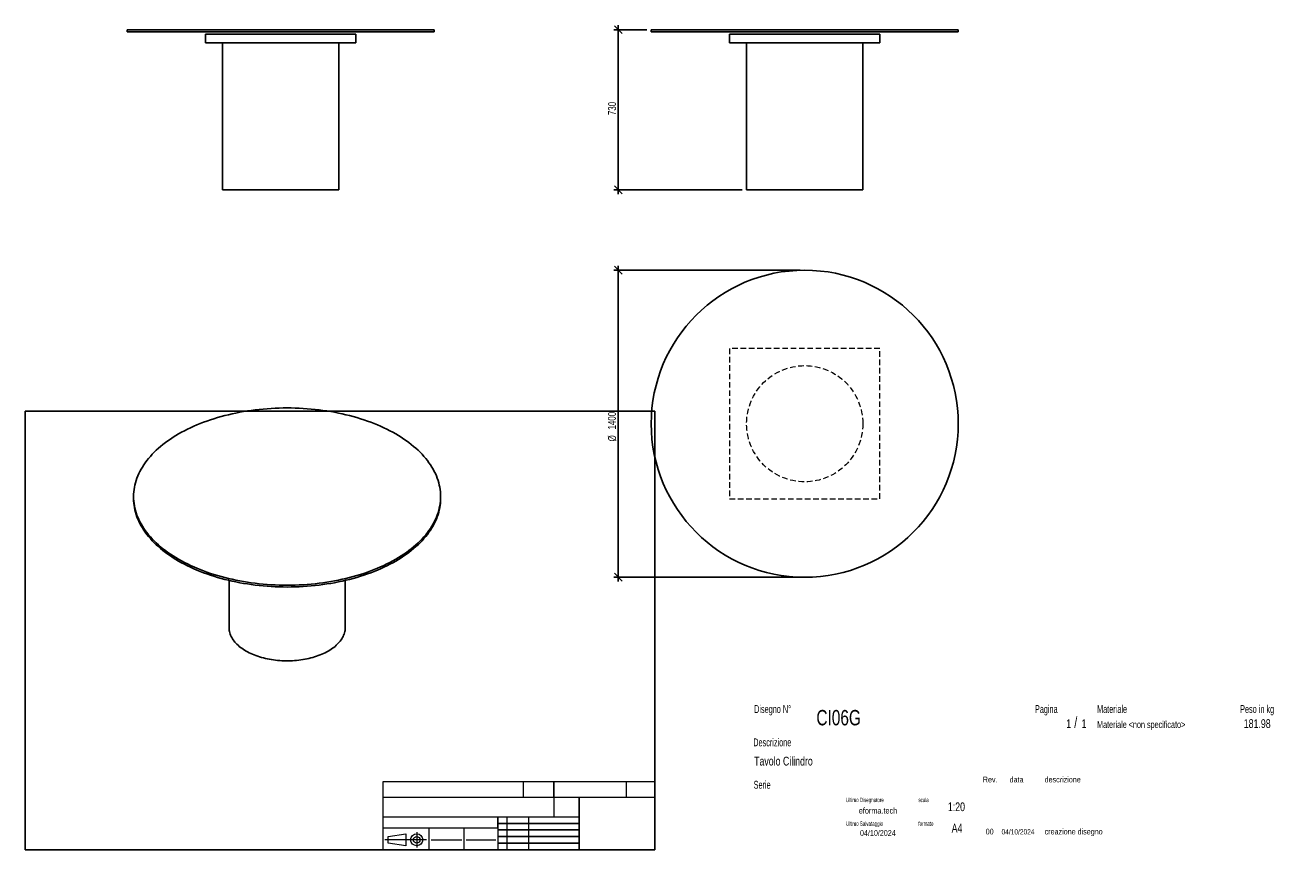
# Model space of a CAD drawing. Header units: millimetres. Extents: x 2 to 291, y 2 to 190.
import ezdxf

# ---------------------------------------------------------------- set-up
doc = ezdxf.new("R2010")
doc.units = ezdxf.units.MM
doc.linetypes.add('HIDDEN', pattern=[1.905, 1.27, -0.635])
doc.layers.add('FORMAT', color=7, linetype='Continuous')
doc.styles.add('SLDTEXTSTYLE0', font='TXT', dxfattribs={"width": 0.605})
doc.styles.add('SLDTEXTSTYLE1', font='TXT', dxfattribs={"width": 0.75})
doc.dimstyles.new('SLDDIMSTYLE0', dxfattribs={"dimtxt": 1.8, "dimasz": 1.8, "dimexe": 0, "dimexo": 0.0625, "dimgap": 0.45, "dimtad": 1, "dimlfac": 20, "dimrnd": 1e-09, "dimzin": 12, "dimdsep": 46, "dimtxsty": 'SLDTEXTSTYLE1', "dimblk1": 'OBLIQUE', "dimblk2": 'OBLIQUE', "dimsah": 1, "dimcen": 0.09, "dimadec": 0, "dimazin": 3, "dimtfac": 1, "dimtmove": 0, "dimatfit": 0, "dimldrblk": 'OBLIQUE', "dimfxl": 0, "dimfrac": 2, "dimtolj": 1, "dimtzin": 12, "dimarcsym": 0})

# ---------------------------------------------------------------- blocks, each defined once
blk = doc.blocks.new('_Oblique')
at = {"color": 0, "linetype": 'ByBlock', "lineweight": -2}
blk.add_line((-0.5, -0.5), (0.5, 0.5), dxfattribs=at)
blk = doc.blocks.new('_D')
at = {"layer": 'FORMAT', "color": 7}
for p, q in [((137.69, 189.45), (137.69, 190.45)), ((144.19, 189.45), (136.69, 189.45)), ((137.69, 152.95), (137.69, 189.45)), ((165.94, 152.95), (136.69, 152.95)), ((137.69, 152.95), (137.69, 151.95))]:
    blk.add_line(p, q, dxfattribs=at)
at = {"layer": 'FORMAT', "color": 7, "xscale": 1.8, "yscale": 1.8}
for p, rotation in [((137.69, 189.45), 270.0000000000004), ((137.69, 152.95), 90.0000000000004)]:
    blk.add_blockref('_Oblique', p, dxfattribs=dict(at, rotation=rotation))
at = {"layer": 'FORMAT', "color": 7, "insert": (135.37, 169.97), "char_height": 1.8, "attachment_point": 1, "rotation": 90, "style": 'SLDTEXTSTYLE1'}
blk.add_mtext('730', dxfattribs=at)
blk = doc.blocks.new('_D_1')
at = {"layer": 'FORMAT', "color": 7}
for p, q in [((137.69, 134.61), (137.69, 135.61)), ((179.19, 134.61), (136.69, 134.61)), ((137.69, 134.61), (137.69, 64.61)), ((179.19, 64.61), (136.69, 64.61)), ((137.69, 64.61), (137.69, 63.61))]:
    blk.add_line(p, q, dxfattribs=at)
at = {"layer": 'FORMAT', "color": 7, "xscale": 1.8, "yscale": 1.8}
for p, rotation in [((137.69, 134.61, 17.25), 270.0000000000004), ((137.69, 64.61, 17.25), 90.0000000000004)]:
    blk.add_blockref('_Oblique', p, dxfattribs=dict(at, rotation=rotation))
at = {"layer": 'FORMAT', "color": 7, "char_height": 1.8, "attachment_point": 1, "rotation": 90, "style": 'SLDTEXTSTYLE1'}
for s, insert in [('1400', (135.34, 98.3)), ('%%c', (135.37, 95.59))]:
    blk.add_mtext(s, dxfattribs=dict(at, insert=insert))

msp = doc.modelspace()

# ---------------------------------------------------------------- linework, layer by layer
at = {"color": 7, "linetype": 'Continuous', "lineweight": 25}
for p, q in [((25.72206, 189.44781), (25.72206, 188.94781)), ((25.72206, 189.44781), (95.72206, 189.44781)), ((25.72206, 188.94781), (95.72206, 188.94781)), ((43.59706, 186.44781), (43.59706, 188.44781)), ((43.59706, 188.44781), (77.84706, 188.44781)), ((77.84706, 186.44781), (77.84706, 188.44781)), ((95.72206, 188.94781), (95.72206, 189.44781)), ((145.1926, 189.44781), (145.1926, 188.94781)), ((145.1926, 189.44781), (180.1926, 189.44781)), ((145.1926, 188.94781), (180.1926, 188.94781)), ((163.0676, 188.44781), (197.3176, 188.44781)), ((163.0676, 186.44781), (163.0676, 188.44781)), ((180.1926, 189.44781), (215.1926, 189.44781)), ((180.1926, 188.94781), (215.1926, 188.94781)), ((197.3176, 186.44781), (197.3176, 188.44781)), ((215.1926, 188.94781), (215.1926, 189.44781)), ((43.59706, 186.44781), (77.84706, 186.44781)), ((47.47206, 186.44781), (47.47206, 152.94781)), ((73.97206, 152.94781), (73.97206, 186.44781)), ((163.0676, 186.44781), (197.3176, 186.44781)), ((166.9426, 186.44781), (166.9426, 152.94781)), ((193.4426, 152.94781), (193.4426, 186.44781)), ((47.47206, 152.94781), (73.97206, 152.94781)), ((166.9426, 152.94781), (180.1926, 152.94781)), ((180.1926, 152.94781), (193.4426, 152.94781)), ((27.19148, 83.00162), (27.19148, 82.59335)), ((97.19148, 82.59335), (97.19148, 83.00162)), ((48.94148, 63.8921), (48.94148, 53.19788)), ((75.44148, 53.19788), (75.44148, 63.8921))]:
    msp.add_line(p, q, dxfattribs=at)
at = {"color": 7, "linetype": 'HIDDEN', "lineweight": 18}
for p, q in [((163.0676, 116.73912), (163.0676, 82.48912)), ((197.3176, 116.73912), (163.0676, 116.73912)), ((197.3176, 82.48912), (197.3176, 116.73912)), ((163.0676, 82.48912), (197.3176, 82.48912))]:
    msp.add_line(p, q, dxfattribs=at)
at = {"color": 7, "linetype": 'Continuous', "lineweight": 25, "flags": 128}
for points in [[(37.44274, 68.71448), (38.09907, 68.34538), (38.77191, 67.98633), (39.46079, 67.63757), (40.16526, 67.29933), (40.88483, 66.97186), (41.61899, 66.65538), (42.36726, 66.3501), (43.12911, 66.05623), (43.90403, 65.77397), (44.69148, 65.50352), (45.49092, 65.24506), (46.30181, 64.99877), (47.12359, 64.76482), (47.95569, 64.54337), (48.79756, 64.33457), (49.6486, 64.13857), (50.50824, 63.95549), (51.37588, 63.78546), (52.25094, 63.6286), (53.13281, 63.48502), (54.02089, 63.35482), (54.91457, 63.23808), (55.81323, 63.13489), (56.71627, 63.04531), (57.62306, 62.96941), (58.53298, 62.90724), (59.44541, 62.85884), (60.35972, 62.82424), (61.27528, 62.80348), (62.19148, 62.79655), (63.10767, 62.80348), (64.02323, 62.82424), (64.93754, 62.85884), (65.84997, 62.90724), (66.75989, 62.96941), (67.66668, 63.04531), (68.56972, 63.13489), (69.46839, 63.23808), (70.36206, 63.35482), (71.25014, 63.48502), (72.13201, 63.6286), (73.00707, 63.78546), (73.87472, 63.95549), (74.73435, 64.13857), (75.5854, 64.33457), (76.42726, 64.54337), (77.25936, 64.76482), (78.08114, 64.99877), (78.89203, 65.24506), (79.69148, 65.50352), (80.47893, 65.77397), (81.25384, 66.05623), (82.01569, 66.3501), (82.76396, 66.65538), (83.49813, 66.97186), (84.21769, 67.29933), (84.92216, 67.63757), (85.61105, 67.98633), (86.28389, 68.34538), (86.94021, 68.71448), (87.57958, 69.09337), (88.20155, 69.48179), (88.80569, 69.87948), (89.39158, 70.28616), (89.95884, 70.70156), (90.50707, 71.12538), (91.03589, 71.55735), (91.54495, 71.99715), (92.03388, 72.4445), (92.50237, 72.89909), (92.95008, 73.3606), (93.3767, 73.82871), (93.78196, 74.30312), (94.16557, 74.78348), (94.52726, 75.26948), (94.86679, 75.76077), (95.18393, 76.25703), (95.47845, 76.75791), (95.75017, 77.26307), (95.99888, 77.77217), (96.22442, 78.28484), (96.42664, 78.80075), (96.6054, 79.31954), (96.76057, 79.84085), (96.89205, 80.36433), (96.99974, 80.88962), (97.08358, 81.41635), (97.14351, 81.94417), (97.17948, 82.47272), (97.19148, 83.00162), (97.17948, 83.53053), (97.14351, 84.05907), (97.08358, 84.58689), (96.99974, 85.11363), (96.89205, 85.63891), (96.76057, 86.16239), (96.6054, 86.6837), (96.42664, 87.20249), (96.22442, 87.7184), (95.99888, 88.23108), (95.75017, 88.74017), (95.47845, 89.24533), (95.18393, 89.74621), (94.86679, 90.24247), (94.52726, 90.73377), (94.16557, 91.21977), (93.78196, 91.70013), (93.3767, 92.17453), (92.95008, 92.64265), (92.50237, 93.10416), (92.03388, 93.55874), (91.54495, 94.00609), (91.03589, 94.4459), (90.50707, 94.87786), (89.95884, 95.30169), (89.39158, 95.71709), (88.80569, 96.12377), (88.20155, 96.52145), (87.57958, 96.90988), (86.94021, 97.28876), (86.28389, 97.65786), (85.61105, 98.01692), (84.92216, 98.36568), (84.21769, 98.70391), (83.49813, 99.03138), (82.76396, 99.34787), (82.01569, 99.65315), (81.25384, 99.94702), (80.47893, 100.22928), (79.69148, 100.49973), (78.89203, 100.75818), (78.08114, 101.00447), (77.25936, 101.23842), (76.42726, 101.45987), (75.5854, 101.66867), (74.73435, 101.86468), (73.87472, 102.04776), (73.00707, 102.21779), (72.13201, 102.37464), (71.25014, 102.51822), (70.36206, 102.64843), (69.46839, 102.76516), (68.56972, 102.86836), (67.66668, 102.95793), (66.75989, 103.03384), (65.84997, 103.09601), (64.93754, 103.14441), (64.02323, 103.179), (63.10767, 103.19977), (62.19148, 103.20669), (61.27528, 103.19977), (60.35972, 103.179), (59.44541, 103.14441), (58.53298, 103.09601), (57.62306, 103.03384), (56.71627, 102.95793), (55.81323, 102.86836), (54.91457, 102.76516), (54.02089, 102.64843), (53.13281, 102.51822), (52.25094, 102.37464), (51.37588, 102.21779), (50.50824, 102.04776), (49.6486, 101.86468), (48.79756, 101.66867), (47.95569, 101.45987), (47.12359, 101.23842), (46.30181, 101.00447), (45.49092, 100.75818), (44.69148, 100.49973), (43.90403, 100.22928), (43.12911, 99.94702), (42.36726, 99.65315), (41.61899, 99.34787), (40.88483, 99.03138), (40.16526, 98.70391), (39.46079, 98.36568), (38.77191, 98.01692), (38.09907, 97.65786), (37.44274, 97.28876), (36.80337, 96.90988), (36.18141, 96.52145), (35.57727, 96.12377), (34.99137, 95.71709), (34.42411, 95.30169), (33.87588, 94.87786), (33.34706, 94.4459), (32.83801, 94.00609), (32.34907, 93.55874), (31.88059, 93.10416), (31.43288, 92.64265), (31.00625, 92.17453), (30.60099, 91.70013), (30.21739, 91.21977), (29.85569, 90.73377), (29.51616, 90.24247), (29.19902, 89.74621), (28.9045, 89.24533), (28.63279, 88.74017), (28.38407, 88.23108), (28.15853, 87.7184), (27.95631, 87.20249), (27.77755, 86.6837), (27.62238, 86.16239), (27.49091, 85.63891), (27.38321, 85.11363), (27.29937, 84.58689), (27.23944, 84.05907), (27.20347, 83.53053), (27.19148, 83.00162), (27.20347, 82.47272), (27.23944, 81.94417), (27.29937, 81.41635), (27.38321, 80.88962), (27.49091, 80.36433), (27.62238, 79.84085), (27.77755, 79.31954), (27.95631, 78.80075), (28.15853, 78.28484), (28.38407, 77.77217), (28.63279, 77.26307), (28.9045, 76.75791), (29.19902, 76.25703), (29.51616, 75.76077), (29.85569, 75.26948), (30.21739, 74.78348), (30.60099, 74.30312), (31.00625, 73.82871), (31.43288, 73.3606), (31.88059, 72.89909), (32.34907, 72.4445), (32.83801, 71.99715), (33.34706, 71.55735), (33.87588, 71.12538), (34.42411, 70.70156), (34.99137, 70.28616), (35.57727, 69.87948), (36.18141, 69.48179), (36.80337, 69.09337), (37.44274, 68.71448)], [(27.19148, 82.59335), (27.20347, 82.06445), (27.23944, 81.5359), (27.29937, 81.00808), (27.38321, 80.48135), (27.49091, 79.95606), (27.62238, 79.43258), (27.77755, 78.91127), (27.95631, 78.39248), (28.15853, 77.87657), (28.38407, 77.3639), (28.63279, 76.8548), (28.9045, 76.34964), (29.19902, 75.84876), (29.51616, 75.3525), (29.85569, 74.86121), (30.21739, 74.37521), (30.60099, 73.89485), (31.00625, 73.42044), (31.43288, 72.95233), (31.88059, 72.49082), (32.34907, 72.03623), (32.83801, 71.58888), (33.34706, 71.14907), (33.87588, 70.71711), (34.42411, 70.29329), (34.99137, 69.87789), (35.57727, 69.47121), (36.18141, 69.07352), (36.80337, 68.6851), (37.44274, 68.30621)], [(37.44274, 68.30621), (38.09907, 67.93711), (38.77191, 67.57806), (39.46079, 67.2293), (40.16526, 66.89106), (40.88483, 66.56359), (41.61899, 66.24711), (42.36726, 65.94183), (43.12911, 65.64795), (43.90403, 65.3657), (44.69148, 65.09525), (45.49092, 64.83679), (46.30181, 64.5905), (47.12359, 64.35655), (47.95569, 64.1351), (48.79756, 63.9263), (49.6486, 63.73029), (50.50824, 63.54722), (51.37588, 63.37719), (52.25094, 63.22033), (53.13281, 63.07675), (54.02089, 62.94655), (54.91457, 62.82981), (55.81323, 62.72662), (56.71627, 62.63704), (57.62306, 62.56114), (58.53298, 62.49897), (59.44541, 62.45057), (60.35972, 62.41597), (61.27528, 62.39521), (62.19148, 62.38828), (63.10767, 62.39521), (64.02323, 62.41597), (64.93754, 62.45057), (65.84997, 62.49897), (66.75989, 62.56114), (67.66668, 62.63704), (68.56972, 62.72662), (69.46839, 62.82981), (70.36206, 62.94655), (71.25014, 63.07675), (72.13201, 63.22033), (73.00707, 63.37719), (73.87472, 63.54722), (74.73435, 63.73029), (75.5854, 63.9263), (76.42726, 64.1351), (77.25936, 64.35655), (78.08114, 64.5905), (78.89203, 64.83679), (79.69148, 65.09525), (80.47893, 65.3657), (81.25384, 65.64795), (82.01569, 65.94183), (82.76396, 66.24711), (83.49813, 66.56359), (84.21769, 66.89106), (84.92216, 67.2293), (85.61105, 67.57806), (86.28389, 67.93711), (86.94021, 68.30621), (87.57958, 68.6851), (88.20155, 69.07352), (88.80569, 69.47121), (89.39158, 69.87789), (89.95884, 70.29329), (90.50707, 70.71711), (91.03589, 71.14907), (91.54495, 71.58888), (92.03388, 72.03623), (92.50237, 72.49082), (92.95008, 72.95233), (93.3767, 73.42044), (93.78196, 73.89485), (94.16557, 74.37521), (94.52726, 74.86121), (94.86679, 75.3525), (95.18393, 75.84876), (95.47845, 76.34964), (95.75017, 76.8548), (95.99888, 77.3639), (96.22442, 77.87657), (96.42664, 78.39248), (96.6054, 78.91127), (96.76057, 79.43258), (96.89205, 79.95606), (96.99974, 80.48135), (97.08358, 81.00808), (97.14351, 81.5359), (97.17948, 82.06445), (97.19148, 82.59335)], [(48.94148, 53.19788), (48.94369, 53.05818), (48.96136, 52.77896), (48.99669, 52.5003), (49.04963, 52.22257), (49.1201, 51.94614), (49.20801, 51.67138), (49.31325, 51.39866), (49.43567, 51.12834), (49.5751, 50.86078), (49.73138, 50.59634), (49.90428, 50.33537), (50.09357, 50.07822), (50.29901, 49.82524), (50.52031, 49.57675), (50.75719, 49.33309), (51.00932, 49.09459), (51.27638, 48.86157), (51.55799, 48.63433), (51.8538, 48.41318), (52.1634, 48.19842), (52.48638, 47.99032), (52.82231, 47.78918)], [(52.82231, 47.78918), (53.17074, 47.59525), (53.53121, 47.4088), (53.90323, 47.23007), (54.28632, 47.0593), (54.67995, 46.89673), (55.0836, 46.74256), (55.49674, 46.59701), (55.91881, 46.46026), (56.34925, 46.33251), (56.78748, 46.21391), (57.23293, 46.10463), (57.68499, 46.00482), (58.14306, 45.91461), (58.60654, 45.83411), (59.0748, 45.76344), (59.54722, 45.70269), (60.02316, 45.65194), (60.502, 45.61126), (60.9831, 45.5807), (61.4658, 45.5603), (61.94948, 45.5501), (62.43348, 45.5501), (62.91715, 45.5603), (63.39986, 45.5807), (63.88095, 45.61126), (64.35979, 45.65194), (64.83574, 45.70269), (65.30815, 45.76344), (65.77641, 45.83411), (66.23989, 45.91461), (66.69797, 46.00482), (67.15003, 46.10463), (67.59547, 46.21391), (68.03371, 46.33251), (68.46415, 46.46026), (68.88622, 46.59701), (69.29935, 46.74256), (69.70301, 46.89673), (70.09664, 47.0593), (70.47972, 47.23007), (70.85174, 47.4088), (71.21221, 47.59525), (71.56064, 47.78918), (71.89657, 47.99032), (72.21955, 48.19842), (72.52915, 48.41318), (72.82496, 48.63433), (73.10658, 48.86157), (73.37363, 49.09459), (73.62577, 49.33309), (73.86264, 49.57675), (74.08395, 49.82524), (74.28938, 50.07822), (74.47868, 50.33537), (74.65157, 50.59634), (74.80785, 50.86078), (74.94729, 51.12834), (75.06971, 51.39866), (75.17494, 51.67138), (75.26285, 51.94614), (75.33332, 52.22257), (75.38626, 52.5003), (75.42159, 52.77896), (75.43927, 53.05818), (75.44148, 53.19788)]]:
    msp.add_lwpolyline(points, dxfattribs=at)
at = {"color": 7, "linetype": 'Continuous', "lineweight": 25}
msp.add_circle((180.1926, 99.61412), 35, dxfattribs=at)
at = {"color": 7, "linetype": 'HIDDEN', "lineweight": 18}
msp.add_circle((180.1926, 99.61412), 13.25, dxfattribs=at)
at = {"layer": 'FORMAT', "color": 251, "true_color": 0x484848}
for p, q in [((2.5, 102.5), (146, 102.5)), ((2.5, 102.5), (2.5, 2.5)), ((146, 102.5), (146, 2.5)), ((2.5, 2.5), (146, 2.5))]:
    msp.add_line(p, q, dxfattribs=at)
at = {"layer": 'FORMAT', "color": 251, "lineweight": 18, "true_color": 0x484848}
for p, q in [((146, 18), (84, 18)), ((84, 18), (84, 2.5)), ((116, 18), (116, 14.5)), ((139.5, 18), (139.5, 14.5)), ((84, 14.5), (146, 14.5)), ((84, 10), (123, 10)), ((112.25, 10), (112.25, 2.5)), ((117.25, 10), (117.25, 2.5)), ((123, 10), (128.75, 10)), ((84, 7.5), (110.25, 7.5)), ((85.22616, 5.51421), (89.22616, 6.13921)), ((89.22616, 6.13921), (89.22616, 3.38921)), ((91.73012, 6.52038), (91.73012, 3.03025)), ((94.5, 7.5), (94.5, 2.5)), ((102.5, 7.5), (102.5, 2.5)), ((110.25, 7.5), (110.25, 2.5)), ((93.94146, 4.76421), (84.44672, 4.76421)), ((85.22616, 4.01421), (85.22616, 5.51421)), ((89.22616, 3.38921), (85.22616, 4.01421)), ((95, 4.75), (102, 4.75)), ((103, 4.75), (109.75, 4.75))]:
    msp.add_line(p, q, dxfattribs=at)
at = {"layer": 'FORMAT', "color": 7}
for p, q in [((123, 14.5), (123, 18)), ((128.75, 10), (128.75, 14.5)), ((110.25, 7.5), (110.25, 10)), ((128.75, 2.5), (128.75, 10)), ((110.25, 8.5), (128.75, 8.5)), ((110.25, 7), (128.75, 7)), ((110.25, 5.5), (128.75, 5.5)), ((110.25, 4), (128.75, 4)), ((110.25, 2.5), (128.75, 2.5))]:
    msp.add_line(p, q, dxfattribs=at)
at = {"layer": 'FORMAT', "color": 7, "lineweight": 18}
msp.add_line((123, 14.5), (123, 10), dxfattribs=at)
at = {"layer": 'FORMAT', "color": 251, "lineweight": 18, "true_color": 0x484848}
for radius in [1.375, 0.75]:
    msp.add_circle((91.73012, 4.76421), radius, dxfattribs=at)

# ---------------------------------------------------------------- texts
at = {"color": 18, "linetype": 'Continuous', "lineweight": 0, "true_color": 0x060606, "insert": (280.29073, 32.24796), "char_height": 2, "attachment_point": 1, "style": 'SLDTEXTSTYLE1'}
msp.add_mtext('181.98', dxfattribs=at)
at = {"layer": 'FORMAT', "color": 18, "true_color": 0x060606}
for s, insert, char_height, attachment_point, style in [('Disegno N°', (168.65209, 35.46055), 1.8, 1, 'SLDTEXTSTYLE0'), ('Pagina', (232.68578, 35.4642), 1.8, 1, 'SLDTEXTSTYLE0'), ('Materiale', (246.84637, 35.4642), 1.8, 1, 'SLDTEXTSTYLE0'), ('Peso in kg', (279.45834, 35.4642), 1.8, 1, 'SLDTEXTSTYLE0'), ('CI06G', (182.85785, 34.35127), 3.5, 1, 'SLDTEXTSTYLE1'), ('1', (239.82456, 32.24796), 2, 1, 'SLDTEXTSTYLE1'), ('/', (241.64155, 32.74597), 2.5, 1, 'SLDTEXTSTYLE1'), ('1', (243.32047, 32.24796), 2, 1, 'SLDTEXTSTYLE1'), ('Materiale <non specificato>', (246.84637, 31.8349), 1.5875, 1, 'SLDTEXTSTYLE1'), ('Descrizione', (168.45959, 27.87301), 1.8, 1, 'SLDTEXTSTYLE0'), ('Tavolo Cilindro', (168.65209, 23.69153), 2, 1, 'SLDTEXTSTYLE1'), ('Serie', (168.54671, 18.20074), 1.8, 1, 'SLDTEXTSTYLE0'), ('Rev.', (220.80434, 19.14061), 1.3, 1, 'SLDTEXTSTYLE1'), ('data', (226.90583, 19.14061), 1.3, 1, 'SLDTEXTSTYLE1'), ('descrizione', (234.88928, 19.14061), 1.3, 1, 'SLDTEXTSTYLE1'), ('Ultimo Disegnatore', (189.61829, 14.3444), 1, 1, 'SLDTEXTSTYLE0'), ('scala', (206.10636, 14.3444), 1, 1, 'SLDTEXTSTYLE0'), ('1:20', (212.8317, 13.28812), 2, 1, 'SLDTEXTSTYLE1'), ('Ultimo Salvataggio', (189.61829, 8.93841), 1, 1, 'SLDTEXTSTYLE0'), ('formato', (206.10636, 8.93841), 1, 1, 'SLDTEXTSTYLE0'), ('04/10/2024', (196.86819, 6.95548), 1.3, 2, 'SLDTEXTSTYLE1'), ('A4', (213.69281, 8.39825), 2, 1, 'SLDTEXTSTYLE1'), ('00', (221.45534, 7.2775), 1.3, 1, 'SLDTEXTSTYLE1'), ('04/10/2024', (225.06555, 7.1779), 1.2, 1, 'SLDTEXTSTYLE1'), ('creazione disegno', (234.88928, 7.2775), 1.3, 1, 'SLDTEXTSTYLE1')]:
    msp.add_mtext(s, dxfattribs=dict(at, insert=insert, char_height=char_height, attachment_point=attachment_point, style=style))
at = {"layer": 'FORMAT', "color": 18, "true_color": 0x020202, "insert": (196.90354, 12.06285), "char_height": 1.3229167, "attachment_point": 2, "style": 'SLDTEXTSTYLE1'}
msp.add_mtext('eforma.tech', dxfattribs=at)

# ---------------------------------------------------------------- dimensions: what is measured, and where the dimension line sits
at = {"layer": 'FORMAT', "color": 7}
dim = msp.add_linear_dim(base=(137.6926, 189.44781), p1=(166.9426, 152.94781), p2=(145.1926, 189.44781), angle=90, dimstyle='SLDDIMSTYLE0', dxfattribs=at)
dim.commit()
dim.dimension.update_dxf_attribs({"geometry": '_D', "text_midpoint": (137.6926, 171.96479), "dimtype": 160})
dim = msp.add_linear_dim(base=(137.6926, 64.61412), p1=(180.1926, 134.61412), p2=(180.1926, 64.61412), angle=90, text='%%c<>', dimstyle='SLDDIMSTYLE0', dxfattribs=at)
dim.commit()
dim.dimension.update_dxf_attribs({"geometry": '_D_1', "text_midpoint": (137.6926, 99.60752), "dimtype": 160})

doc.saveas('drawing.dxf')
